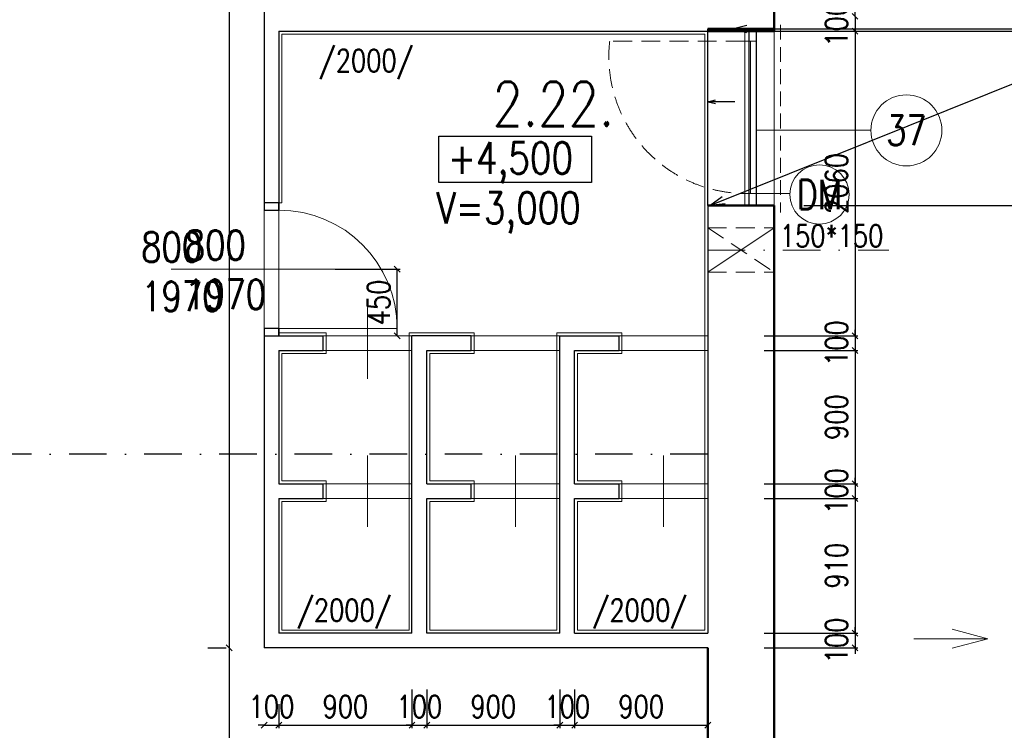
# Model space of a CAD drawing. Header units: millimetres. Extents: x -238874 to 551972, y -298952 to 658415.
# Tile 203 of 256: x 22465 to 29123, y 161723 to 166528. Entities that reach past the tile are written whole.
import ezdxf
from ezdxf.enums import TextEntityAlignment as Align

# ---------------------------------------------------------------- set-up
doc = ezdxf.new("R2010")
doc.units = ezdxf.units.MM
doc.header["$LTSCALE"] = 20
for name, pattern in [('DASHED', [0.75, 0.5, -0.25]), ('HIDDEN', [9.525, 6.35, -3.175]), ('ČERCHOVANÁ', [25.4, 12.7, -6.35, 0, -6.35])]:
    doc.linetypes.add(name, pattern=pattern)
for name, color, linetype in [('00_HEDVIKA _KRESBA', 1, 'Continuous'), ('CZ', 255, 'Continuous'), ('KOTY', 8, 'Continuous'), ('OSYSTAVBA', 101, 'ČERCHOVANÁ'), ('ZDP', 50, 'Continuous')]:
    doc.layers.add(name, color=color, linetype=linetype)
doc.layers.add('00_HEDVIKA_DEMOLICE', color=2, linetype='Continuous', lineweight=30, transparency=0.3)
doc.layers.add('CKOKNA OTEVÍRÁNÍ', color=51, linetype='HIDDEN', lineweight=18, transparency=0.5)
for name, color, linetype, lineweight in [('00_HEDVIKA_OBRYS', 1, 'Continuous', 50), ('CKBUBLINY', 1, 'Continuous', 18), ('CKBUBLINY DEMOLICE', 4, 'Continuous', 18), ('CKBUBLINY_POPIS', 3, 'Continuous', 25), ('CKKOTY', 3, 'Continuous', 18), ('CKOKNA', 30, 'Continuous', 18), ('CKSYMBOLY', 21, 'Continuous', 25), ('CKTEXTY_MALE', 140, 'Continuous', 18), ('HEDVIKA_OKNA_PARAPET', 70, 'Continuous', 18), ('NOSNÉ', 8, 'Continuous', 50), ('PRUCHODY', 7, 'Continuous', 18)]:
    doc.layers.add(name, color=color, linetype=linetype, lineweight=lineweight)
doc.styles.add('SIMPLEX', font='SIMPLEX.shx', dxfattribs={"width": 0.8, "bigfont": 'CAD13.shx'})
doc.styles.get("Standard").update_dxf_attribs({"font": 'simplex.shx', "width": 0.8})
doc.dimstyles.new('CADKON', dxfattribs={"dimscale": 100, "dimtxt": 2, "dimasz": 1.5, "dimexe": 0, "dimexo": 2, "dimgap": 0.6, "dimtad": 1, "dimrnd": 1, "dimtxsty": 'Standard', "dimblk1": 'OBLIQUE', "dimblk2": 'OBLIQUE', "dimsah": 1, "dimcen": 2.5, "dimadec": 1, "dimazin": 2, "dimtfac": 1, "dimtix": 1, "dimtmove": 2, "dimatfit": 3, "dimldrblk": 'OPEN30', "dimfxl": 5, "dimtfill": 1, "dimtolj": 1, "dimarcsym": 0})
doc.dimstyles.new('CKA', dxfattribs={"dimtxt": 200, "dimasz": 40, "dimexe": 20, "dimexo": 0.2, "dimgap": 50, "dimtad": 1, "dimdec": 0, "dimrnd": 1, "dimzin": 0, "dimdsep": 46, "dimtxsty": 'Standard', "dimblk1": 'OBLIQUE', "dimblk2": 'OBLIQUE', "dimsah": 1, "dimcen": 0.09, "dimclrd": 253, "dimclre": 253, "dimclrt": 253, "dimadec": 0, "dimazin": 0, "dimtfac": 1, "dimtdec": 0, "dimtix": 1, "dimtmove": 2, "dimatfit": 3, "dimfxl": 1, "dimtolj": 1, "dimtzin": 0, "dimarcsym": 0})

# ---------------------------------------------------------------- blocks, each defined once
blk = doc.blocks.new('_OBLIQUE')
at = {"color": 0, "linetype": 'ByBlock'}
blk.add_line((-0.5, -0.5), (0.5, 0.5), dxfattribs=at)
blk = doc.blocks.new('*D1473')
at = {"layer": 'DEFPOINTS', "color": 0, "transparency": 16777216}
for p in [(23882.3, 172880.9), (23882.3, 162280.9), (24118, 162280.9)]:
    blk.add_point(p, dxfattribs=at)
at = {"layer": 'KOTY', "lineweight": -2, "transparency": 16777216}
for p, q in [((23882.3, 172880.9), (23882.3, 162280.9)), ((23737.2, 162280.9), (23862.3, 162280.9))]:
    blk.add_line(p, q, dxfattribs=at)
at = {"layer": 'KOTY', "lineweight": -2, "transparency": 16777216, "xscale": 40, "yscale": 40, "zscale": 40}
for p, rotation in [((23882.3, 172880.9), 90), ((23882.3, 162280.9), 270)]:
    blk.add_blockref('_OBLIQUE', p, dxfattribs=dict(at, rotation=rotation))
at = {"layer": 'KOTY', "transparency": 16777216, "insert": (23757.3, 167580.9), "char_height": 150, "attachment_point": 5, "rotation": 90, "style": 'SIMPLEX'}
blk.add_mtext('\\A1;10600', dxfattribs=at)
blk = doc.blocks.new('*D1474')
at = {"layer": 'DEFPOINTS', "color": 0, "transparency": 16777216}
for p in [(27568, 165270.9), (31507.2, 165270.9), (27568, 160990.9)]:
    blk.add_point(p, dxfattribs=at)
at = {"layer": 'KOTY', "lineweight": -2, "transparency": 16777216}
for p, q in [((27948.7, 165270.9), (31527.2, 165270.9)), ((31507.2, 160990.9), (31507.2, 165270.9))]:
    blk.add_line(p, q, dxfattribs=at)
at = {"layer": 'KOTY', "lineweight": -2, "transparency": 16777216, "xscale": 40, "yscale": 40, "zscale": 40}
for p, rotation in [((31507.2, 165270.9), 90), ((31507.2, 160990.9), 270)]:
    blk.add_blockref('_OBLIQUE', p, dxfattribs=dict(at, rotation=rotation))
at = {"layer": 'KOTY', "transparency": 16777216, "insert": (31382.2, 163130.9), "char_height": 150, "attachment_point": 5, "rotation": 90, "style": 'SIMPLEX'}
blk.add_mtext('\\A1;4280', dxfattribs=at)
blk = doc.blocks.new('*D1475')
at = {"layer": 'DEFPOINTS', "color": 0, "transparency": 16777216}
for p in [(27118, 163290.9), (27118, 162380.9), (28113.7, 162380.9)]:
    blk.add_point(p, dxfattribs=at)
at = {"layer": 'KOTY', "lineweight": -2, "transparency": 16777216}
for p, q in [((28113.7, 163290.9), (28113.7, 162380.9)), ((27498.7, 162380.9), (28133.7, 162380.9))]:
    blk.add_line(p, q, dxfattribs=at)
at = {"layer": 'KOTY', "lineweight": -2, "transparency": 16777216, "xscale": 40, "yscale": 40, "zscale": 40}
for p, rotation in [((28113.7, 163290.9), 90), ((28113.7, 162380.9), 270)]:
    blk.add_blockref('_OBLIQUE', p, dxfattribs=dict(at, rotation=rotation))
at = {"layer": 'KOTY', "transparency": 16777216, "insert": (27988.7, 162835.9), "char_height": 150, "attachment_point": 5, "rotation": 90, "style": 'SIMPLEX'}
blk.add_mtext('\\A1;910', dxfattribs=at)
blk = doc.blocks.new('*D1505')
at = {"layer": 'DEFPOINTS', "color": 0, "transparency": 16777216}
for p in [(27118, 162380.9), (27118, 162280.9), (28113.7, 162280.9)]:
    blk.add_point(p, dxfattribs=at)
at = {"layer": 'KOTY', "lineweight": -2, "transparency": 16777216}
for p, q in [((28113.7, 162380.9), (28113.7, 162420.9)), ((28113.7, 162380.9), (28113.7, 162280.9)), ((27498.7, 162280.9), (28133.7, 162280.9)), ((28113.7, 162280.9), (28113.7, 162240.9))]:
    blk.add_line(p, q, dxfattribs=at)
at = {"layer": 'KOTY', "lineweight": -2, "transparency": 16777216, "xscale": 40, "yscale": 40, "zscale": 40}
for p, rotation in [((28113.7, 162380.9), 270), ((28113.7, 162280.9), 90)]:
    blk.add_blockref('_OBLIQUE', p, dxfattribs=dict(at, rotation=rotation))
at = {"layer": 'KOTY', "transparency": 16777216, "insert": (27988.7, 162330.9), "char_height": 150, "attachment_point": 5, "rotation": 90, "style": 'SIMPLEX'}
blk.add_mtext('\\A1;100', dxfattribs=at)
blk = doc.blocks.new('*D1506')
at = {"layer": 'DEFPOINTS', "color": 0, "transparency": 16777216}
for p in [(24118, 162280.9), (23882.3, 159000.9), (27118, 159000.9)]:
    blk.add_point(p, dxfattribs=at)
at = {"layer": 'KOTY', "lineweight": -2, "transparency": 16777216}
for p, q in [((23882.3, 162280.9), (23882.3, 159000.9)), ((26737.2, 159000.9), (23862.3, 159000.9))]:
    blk.add_line(p, q, dxfattribs=at)
at = {"layer": 'KOTY', "lineweight": -2, "transparency": 16777216, "xscale": 40, "yscale": 40, "zscale": 40}
for p, rotation in [((23882.3, 162280.9), 90), ((23882.3, 159000.9), 270)]:
    blk.add_blockref('_OBLIQUE', p, dxfattribs=dict(at, rotation=rotation))
at = {"layer": 'KOTY', "transparency": 16777216, "insert": (23757.3, 160640.9), "char_height": 150, "attachment_point": 5, "rotation": 90, "style": 'SIMPLEX'}
blk.add_mtext('\\A1;3280', dxfattribs=at)
blk = doc.blocks.new('*D1510')
at = {"layer": 'DEFPOINTS', "color": 0, "transparency": 16777216}
for p in [(26118, 162380.9), (26218, 162380.9), (26218, 161758.7)]:
    blk.add_point(p, dxfattribs=at)
at = {"layer": 'KOTY', "lineweight": -2, "transparency": 16777216}
for p, q in [((26218, 162000.1), (26218, 161738.7)), ((26118, 161758.7), (26078, 161758.7)), ((26118, 161758.7), (26218, 161758.7)), ((26218, 161758.7), (26258, 161758.7))]:
    blk.add_line(p, q, dxfattribs=at)
at = {"layer": 'KOTY', "lineweight": -2, "transparency": 16777216, "xscale": 40, "yscale": 40, "zscale": 40}
blk.add_blockref('_OBLIQUE', (26118, 161758.7), dxfattribs=at)
at = {"layer": 'KOTY', "lineweight": -2, "transparency": 16777216, "xscale": 40, "yscale": 40, "zscale": 40, "rotation": 180}
blk.add_blockref('_OBLIQUE', (26218, 161758.7), dxfattribs=at)
at = {"layer": 'KOTY', "transparency": 16777216, "insert": (26168, 161883.7), "char_height": 150, "attachment_point": 5, "style": 'SIMPLEX'}
blk.add_mtext('\\A1;100', dxfattribs=at)
blk = doc.blocks.new('*D1511')
at = {"layer": 'DEFPOINTS', "color": 0, "transparency": 16777216}
for p in [(24118, 162280.9), (24218, 162280.9), (24218, 161758.7)]:
    blk.add_point(p, dxfattribs=at)
at = {"layer": 'KOTY', "lineweight": -2, "transparency": 16777216}
for p, q in [((24218, 161900.1), (24218, 161738.7)), ((24118, 161758.7), (24078, 161758.7)), ((24118, 161758.7), (24218, 161758.7)), ((24218, 161758.7), (24258, 161758.7))]:
    blk.add_line(p, q, dxfattribs=at)
at = {"layer": 'KOTY', "lineweight": -2, "transparency": 16777216, "xscale": 40, "yscale": 40, "zscale": 40}
blk.add_blockref('_OBLIQUE', (24118, 161758.7), dxfattribs=at)
at = {"layer": 'KOTY', "lineweight": -2, "transparency": 16777216, "xscale": 40, "yscale": 40, "zscale": 40, "rotation": 180}
blk.add_blockref('_OBLIQUE', (24218, 161758.7), dxfattribs=at)
at = {"layer": 'KOTY', "transparency": 16777216, "insert": (24168, 161883.7), "char_height": 150, "attachment_point": 5, "style": 'SIMPLEX'}
blk.add_mtext('\\A1;100', dxfattribs=at)
blk = doc.blocks.new('*D1512')
at = {"layer": 'DEFPOINTS', "color": 0, "transparency": 16777216}
for p in [(25118, 162380.9), (24218, 162280.9), (25118, 161758.7)]:
    blk.add_point(p, dxfattribs=at)
at = {"layer": 'KOTY', "lineweight": -2, "transparency": 16777216}
for p, q in [((25118, 162000.1), (25118, 161738.7)), ((24218, 161758.7), (25118, 161758.7))]:
    blk.add_line(p, q, dxfattribs=at)
at = {"layer": 'KOTY', "lineweight": -2, "transparency": 16777216, "xscale": 40, "yscale": 40, "zscale": 40, "rotation": 180}
blk.add_blockref('_OBLIQUE', (24218, 161758.7), dxfattribs=at)
at = {"layer": 'KOTY', "lineweight": -2, "transparency": 16777216, "xscale": 40, "yscale": 40, "zscale": 40}
blk.add_blockref('_OBLIQUE', (25118, 161758.7), dxfattribs=at)
at = {"layer": 'KOTY', "transparency": 16777216, "insert": (24668, 161883.7), "char_height": 150, "attachment_point": 5, "style": 'SIMPLEX'}
blk.add_mtext('\\A1;900', dxfattribs=at)
blk = doc.blocks.new('*D1513')
at = {"layer": 'DEFPOINTS', "color": 0, "transparency": 16777216}
for p in [(25118, 162380.9), (25218, 162380.9), (25218, 161758.7)]:
    blk.add_point(p, dxfattribs=at)
at = {"layer": 'KOTY', "lineweight": -2, "transparency": 16777216}
for p, q in [((25218, 162000.1), (25218, 161738.7)), ((25118, 161758.7), (25078, 161758.7)), ((25118, 161758.7), (25218, 161758.7)), ((25218, 161758.7), (25258, 161758.7))]:
    blk.add_line(p, q, dxfattribs=at)
at = {"layer": 'KOTY', "lineweight": -2, "transparency": 16777216, "xscale": 40, "yscale": 40, "zscale": 40}
blk.add_blockref('_OBLIQUE', (25118, 161758.7), dxfattribs=at)
at = {"layer": 'KOTY', "lineweight": -2, "transparency": 16777216, "xscale": 40, "yscale": 40, "zscale": 40, "rotation": 180}
blk.add_blockref('_OBLIQUE', (25218, 161758.7), dxfattribs=at)
at = {"layer": 'KOTY', "transparency": 16777216, "insert": (25168, 161883.7), "char_height": 150, "attachment_point": 5, "style": 'SIMPLEX'}
blk.add_mtext('\\A1;100', dxfattribs=at)
blk = doc.blocks.new('*D1514')
at = {"layer": 'DEFPOINTS', "color": 0, "transparency": 16777216}
for p in [(25218, 162380.9), (26118, 162380.9), (26118, 161758.7)]:
    blk.add_point(p, dxfattribs=at)
at = {"layer": 'KOTY', "lineweight": -2, "transparency": 16777216}
for p, q in [((26118, 162000.1), (26118, 161738.7)), ((25218, 161758.7), (26118, 161758.7))]:
    blk.add_line(p, q, dxfattribs=at)
at = {"layer": 'KOTY', "lineweight": -2, "transparency": 16777216, "xscale": 40, "yscale": 40, "zscale": 40, "rotation": 180}
blk.add_blockref('_OBLIQUE', (25218, 161758.7), dxfattribs=at)
at = {"layer": 'KOTY', "lineweight": -2, "transparency": 16777216, "xscale": 40, "yscale": 40, "zscale": 40}
blk.add_blockref('_OBLIQUE', (26118, 161758.7), dxfattribs=at)
at = {"layer": 'KOTY', "transparency": 16777216, "insert": (25668, 161883.7), "char_height": 150, "attachment_point": 5, "style": 'SIMPLEX'}
blk.add_mtext('\\A1;900', dxfattribs=at)
blk = doc.blocks.new('*D1515')
at = {"layer": 'DEFPOINTS', "color": 0, "transparency": 16777216}
for p in [(26218, 162380.9), (27118, 162380.9), (27118, 161758.7)]:
    blk.add_point(p, dxfattribs=at)
at = {"layer": 'KOTY', "lineweight": -2, "transparency": 16777216}
for p, q in [((27118, 162000.1), (27118, 161738.7)), ((26218, 161758.7), (27118, 161758.7))]:
    blk.add_line(p, q, dxfattribs=at)
at = {"layer": 'KOTY', "lineweight": -2, "transparency": 16777216, "xscale": 40, "yscale": 40, "zscale": 40, "rotation": 180}
blk.add_blockref('_OBLIQUE', (26218, 161758.7), dxfattribs=at)
at = {"layer": 'KOTY', "lineweight": -2, "transparency": 16777216, "xscale": 40, "yscale": 40, "zscale": 40}
blk.add_blockref('_OBLIQUE', (27118, 161758.7), dxfattribs=at)
at = {"layer": 'KOTY', "transparency": 16777216, "insert": (26668, 161883.7), "char_height": 150, "attachment_point": 5, "style": 'SIMPLEX'}
blk.add_mtext('\\A1;900', dxfattribs=at)
blk = doc.blocks.new('*D1714')
at = {"layer": 'DEFPOINTS', "color": 0, "transparency": 16777216}
for p in [(27118, 166450.9), (27118, 164390.9), (28113.7, 164390.9)]:
    blk.add_point(p, dxfattribs=at)
at = {"layer": 'KOTY', "lineweight": -2, "transparency": 16777216}
for p, q in [((28113.7, 166450.9), (28113.7, 164390.9)), ((27498.7, 164390.9), (28133.7, 164390.9))]:
    blk.add_line(p, q, dxfattribs=at)
at = {"layer": 'KOTY', "lineweight": -2, "transparency": 16777216, "xscale": 40, "yscale": 40, "zscale": 40}
for p, rotation in [((28113.7, 166450.9), 90), ((28113.7, 164390.9), 270)]:
    blk.add_blockref('_OBLIQUE', p, dxfattribs=dict(at, rotation=rotation))
at = {"layer": 'KOTY', "transparency": 16777216, "insert": (27988.7, 165420.9), "char_height": 150, "attachment_point": 5, "rotation": 90, "style": 'SIMPLEX'}
blk.add_mtext('\\A1;2060', dxfattribs=at)
blk = doc.blocks.new('*D1715')
at = {"layer": 'DEFPOINTS', "color": 0, "transparency": 16777216}
for p in [(27118, 164390.9), (27118, 164290.9), (28113.7, 164290.9)]:
    blk.add_point(p, dxfattribs=at)
at = {"layer": 'KOTY', "lineweight": -2, "transparency": 16777216}
for p, q in [((28113.7, 164390.9), (28113.7, 164430.9)), ((28113.7, 164390.9), (28113.7, 164290.9)), ((27498.7, 164290.9), (28133.7, 164290.9)), ((28113.7, 164290.9), (28113.7, 164250.9))]:
    blk.add_line(p, q, dxfattribs=at)
at = {"layer": 'KOTY', "lineweight": -2, "transparency": 16777216, "xscale": 40, "yscale": 40, "zscale": 40}
for p, rotation in [((28113.7, 164390.9), 270), ((28113.7, 164290.9), 90)]:
    blk.add_blockref('_OBLIQUE', p, dxfattribs=dict(at, rotation=rotation))
at = {"layer": 'KOTY', "transparency": 16777216, "insert": (27988.7, 164340.9), "char_height": 150, "attachment_point": 5, "rotation": 90, "style": 'SIMPLEX'}
blk.add_mtext('\\A1;100', dxfattribs=at)
blk = doc.blocks.new('*D1716')
at = {"layer": 'DEFPOINTS', "color": 0, "transparency": 16777216}
for p in [(27118, 163390.9), (27118, 163290.9), (28113.7, 163290.9)]:
    blk.add_point(p, dxfattribs=at)
at = {"layer": 'KOTY', "lineweight": -2, "transparency": 16777216}
for p, q in [((28113.7, 163390.9), (28113.7, 163430.9)), ((28113.7, 163390.9), (28113.7, 163290.9)), ((27498.7, 163290.9), (28133.7, 163290.9)), ((28113.7, 163290.9), (28113.7, 163250.9))]:
    blk.add_line(p, q, dxfattribs=at)
at = {"layer": 'KOTY', "lineweight": -2, "transparency": 16777216, "xscale": 40, "yscale": 40, "zscale": 40}
for p, rotation in [((28113.7, 163390.9), 270), ((28113.7, 163290.9), 90)]:
    blk.add_blockref('_OBLIQUE', p, dxfattribs=dict(at, rotation=rotation))
at = {"layer": 'KOTY', "transparency": 16777216, "insert": (27988.7, 163340.9), "char_height": 150, "attachment_point": 5, "rotation": 90, "style": 'SIMPLEX'}
blk.add_mtext('\\A1;100', dxfattribs=at)
blk = doc.blocks.new('*D1717')
at = {"layer": 'DEFPOINTS', "color": 0, "transparency": 16777216}
for p in [(27118, 164290.9), (27118, 163390.9), (28113.7, 163390.9)]:
    blk.add_point(p, dxfattribs=at)
at = {"layer": 'KOTY', "lineweight": -2, "transparency": 16777216}
for p, q in [((28113.7, 164290.9), (28113.7, 163390.9)), ((27498.7, 163390.9), (28133.7, 163390.9))]:
    blk.add_line(p, q, dxfattribs=at)
at = {"layer": 'KOTY', "lineweight": -2, "transparency": 16777216, "xscale": 40, "yscale": 40, "zscale": 40}
for p, rotation in [((28113.7, 164290.9), 90), ((28113.7, 163390.9), 270)]:
    blk.add_blockref('_OBLIQUE', p, dxfattribs=dict(at, rotation=rotation))
at = {"layer": 'KOTY', "transparency": 16777216, "insert": (27988.7, 163840.9), "char_height": 150, "attachment_point": 5, "rotation": 90, "style": 'SIMPLEX'}
blk.add_mtext('\\A1;900', dxfattribs=at)
blk = doc.blocks.new('*D1718')
at = {"layer": 'DEFPOINTS', "color": 0, "transparency": 16777216}
for p in [(27118, 166550.9), (27118, 166450.9), (28113.7, 166450.9)]:
    blk.add_point(p, dxfattribs=at)
at = {"layer": 'KOTY', "lineweight": -2, "transparency": 16777216}
for p, q in [((28113.7, 166550.9), (28113.7, 166590.9)), ((28113.7, 166550.9), (28113.7, 166450.9)), ((27498.7, 166450.9), (28133.7, 166450.9)), ((28113.7, 166450.9), (28113.7, 166410.9))]:
    blk.add_line(p, q, dxfattribs=at)
at = {"layer": 'KOTY', "lineweight": -2, "transparency": 16777216, "xscale": 40, "yscale": 40, "zscale": 40}
for p, rotation in [((28113.7, 166550.9), 270), ((28113.7, 166450.9), 90)]:
    blk.add_blockref('_OBLIQUE', p, dxfattribs=dict(at, rotation=rotation))
at = {"layer": 'KOTY', "transparency": 16777216, "insert": (27988.7, 166500.9), "char_height": 150, "attachment_point": 5, "rotation": 90, "style": 'SIMPLEX'}
blk.add_mtext('\\A1;100', dxfattribs=at)
blk = doc.blocks.new('*D1719')
at = {"layer": 'DEFPOINTS', "color": 0, "transparency": 16777216}
for p in [(27568, 166986), (27118, 166550.9), (27568, 166450.9)]:
    blk.add_point(p, dxfattribs=at)
at = {"layer": 'KOTY', "lineweight": -2, "transparency": 16777216}
for p, q in [((27118, 166986), (27568, 166986)), ((27568, 166831.6), (27568, 167006))]:
    blk.add_line(p, q, dxfattribs=at)
at = {"layer": 'KOTY', "lineweight": -2, "transparency": 16777216, "xscale": 40, "yscale": 40, "zscale": 40, "rotation": 180}
blk.add_blockref('_OBLIQUE', (27118, 166986), dxfattribs=at)
at = {"layer": 'KOTY', "lineweight": -2, "transparency": 16777216, "xscale": 40, "yscale": 40, "zscale": 40}
blk.add_blockref('_OBLIQUE', (27568, 166986), dxfattribs=at)
at = {"layer": 'KOTY', "transparency": 16777216, "insert": (27343, 167111), "char_height": 150, "attachment_point": 5, "style": 'SIMPLEX'}
blk.add_mtext('\\A1;450', dxfattribs=at)
blk = doc.blocks.new('*D1721')
at = {"layer": 'DEFPOINTS', "color": 0, "transparency": 16777216}
for p in [(24218, 164840.9), (25018, 164840.9), (24218, 164390.9)]:
    blk.add_point(p, dxfattribs=at)
at = {"layer": 'KOTY', "lineweight": -2, "transparency": 16777216}
for p, q in [((24598.7, 164840.9), (25038, 164840.9)), ((25018, 164390.9), (25018, 164840.9))]:
    blk.add_line(p, q, dxfattribs=at)
at = {"layer": 'KOTY', "lineweight": -2, "transparency": 16777216, "xscale": 40, "yscale": 40, "zscale": 40}
for p, rotation in [((25018, 164840.9), 90), ((25018, 164390.9), 270)]:
    blk.add_blockref('_OBLIQUE', p, dxfattribs=dict(at, rotation=rotation))
at = {"layer": 'KOTY', "transparency": 16777216, "insert": (24893, 164615.9), "char_height": 150, "attachment_point": 5, "rotation": 90, "style": 'SIMPLEX'}
blk.add_mtext('\\A1;450', dxfattribs=at)
blk = doc.blocks.new('*D1723')
at = {"layer": 'CKKOTY', "color": 0, "lineweight": -2, "transparency": 16777216}
for p, q in [((27768, 166450.9), (31507.2, 166450.9)), ((31507.2, 165270.9), (31507.2, 166450.9)), ((27768, 165270.9), (31507.2, 165270.9))]:
    blk.add_line(p, q, dxfattribs=at)
at = {"layer": 'DEFPOINTS', "color": 0, "transparency": 16777216}
for p in [(27568, 166450.9), (31507.2, 166450.9), (27568, 165270.9)]:
    blk.add_point(p, dxfattribs=at)
at = {"layer": 'CKKOTY', "color": 0, "lineweight": -2, "transparency": 16777216, "xscale": 150, "yscale": 150, "zscale": 150}
for p, rotation in [((31507.2, 166450.9), 90), ((31507.2, 165270.9), 270)]:
    blk.add_blockref('_OBLIQUE', p, dxfattribs=dict(at, rotation=rotation))
at = {"layer": 'CKKOTY', "color": 0, "transparency": 16777216, "insert": (31347.2, 165860.9), "char_height": 200, "attachment_point": 5, "rotation": 90, "bg_fill": 3, "box_fill_scale": 1.1, "bg_fill_color": 256, "bg_fill_true_color": 13158600, "bg_fill_transparency": 0}
blk.add_mtext('\\A1;1200', dxfattribs=at)
blk = doc.blocks.new('_Open30')
at = {"color": 0, "lineweight": -2}
for p, q in [((-1, 0.268), (0, 0)), ((0, 0), (-1, -0.268)), ((0, 0), (-1, 0))]:
    blk.add_line(p, q, dxfattribs=at)
blk = doc.blocks.new('*D1724')
at = {"layer": 'DEFPOINTS', "color": 0, "transparency": 16777216}
for p in [(27568, 168020.9), (31507.2, 168020.9), (27568, 166450.9)]:
    blk.add_point(p, dxfattribs=at)
at = {"layer": 'KOTY', "lineweight": -2, "transparency": 16777216}
for p, q in [((27948.7, 168020.9), (31527.2, 168020.9)), ((31507.2, 166450.9), (31507.2, 168020.9))]:
    blk.add_line(p, q, dxfattribs=at)
at = {"layer": 'KOTY', "lineweight": -2, "transparency": 16777216, "xscale": 40, "yscale": 40, "zscale": 40}
for p, rotation in [((31507.2, 168020.9), 90), ((31507.2, 166450.9), 270)]:
    blk.add_blockref('_OBLIQUE', p, dxfattribs=dict(at, rotation=rotation))
at = {"layer": 'KOTY', "transparency": 16777216, "insert": (31382.2, 167235.9), "char_height": 150, "attachment_point": 5, "rotation": 90, "style": 'SIMPLEX'}
blk.add_mtext('\\A1;1570', dxfattribs=at)
blk = doc.blocks.new('*U3302')
at = {"color": 0, "linetype": 'ByBlock', "lineweight": -2}
for p, q in [((-225, 0), (-80, 0)), ((225, 0), (103, 30)), ((225, 0), (103, -30)), ((-80, 0), (27, 0)), ((27, 0), (225, 0))]:
    blk.add_line(p, q, dxfattribs=at)
at = {"color": 0, "linetype": 'Continuous', "lineweight": -2, "flags": 8}
blk.add_attdef('SPÁD', text='', height=100, dxfattribs=at).set_placement((0, 40), align=Align.CENTER)
blk = doc.blocks.new('CK_BUBBLE_1_0_0')
at = {"color": 0, "linetype": 'ByBlock', "lineweight": -2}
blk.add_circle((0, 0), 1, dxfattribs=at)

msp = doc.modelspace()

# ---------------------------------------------------------------- linework, layer by layer
at = {"layer": '00_HEDVIKA _KRESBA'}
msp.add_line((27117.962, 165270.863), (27117.962, 166465.863), dxfattribs=at)
at = {"layer": '00_HEDVIKA_DEMOLICE'}
for p, q in [((27397.962, 165270.863), (27397.962, 166450.863)), ((27447.962, 165270.863), (27447.962, 166450.863))]:
    msp.add_line(p, q, dxfattribs=at)
at = {"layer": '00_HEDVIKA_OBRYS'}
for points in [[(27447.962, 166465.863), (27117.962, 166465.863)], [(27447.962, 165270.863), (27117.962, 165270.863)]]:
    msp.add_lwpolyline(points, dxfattribs=at)
at = {"layer": 'CKOKNA'}
for p, q in [((27367.962, 166383.863), (27367.962, 166465.863)), ((27447.962, 166465.863), (27367.962, 166465.863)), ((27447.962, 166383.863), (27447.962, 166465.863)), ((27367.962, 165352.863), (27367.962, 166383.863)), ((27447.962, 166383.863), (27367.962, 166383.863)), ((27407.962, 165352.863), (27407.962, 166383.863)), ((27447.962, 165352.863), (27447.962, 166383.863)), ((27447.962, 165352.863), (27367.962, 165352.863)), ((27367.962, 165352.863), (27367.962, 165270.863)), ((27447.962, 165352.863), (27447.962, 165270.863)), ((27447.962, 165270.863), (27367.962, 165270.863))]:
    msp.add_line(p, q, dxfattribs=at)
at = {"layer": 'CKOKNA OTEVÍRÁNÍ'}
msp.add_line((27367.962, 166383.863), (26455.126, 166383.863), dxfattribs=at)
msp.add_arc((27375.815, 166279.424), 926.594, 173.5282753, 269.5143926, dxfattribs=at)
at = {"layer": 'CZ', "color": 7}
msp.add_lwpolyline([(25298.829, 165740.33), (26332.313, 165740.33), (26332.313, 165427.859), (25298.829, 165427.859)], close=True, dxfattribs=at)
at = {"layer": 'HEDVIKA_OKNA_PARAPET'}
for p, q in [((27117.962, 165270.863), (27117.962, 166465.863)), ((27117.962, 165270.863), (27117.962, 166450.863)), ((27117.962, 166450.863), (27117.962, 165270.863))]:
    msp.add_line(p, q, dxfattribs=at)
at = {"layer": 'NOSNÉ'}
for p, q in [((27567.962, 175940.863), (27567.962, 166450.863)), ((27382.962, 166465.863), (27117.962, 166465.863)), ((27117.962, 166450.863), (27567.962, 166450.863)), ((27117.962, 165270.863), (27567.962, 165270.863)), ((27117.962, 165270.863), (27382.962, 165270.863)), ((27567.962, 165270.863), (27567.962, 160990.863)), ((27117.962, 162280.863), (27117.962, 160990.863))]:
    msp.add_line(p, q, dxfattribs=at)
at = {"layer": 'OSYSTAVBA', "linetype": 'ČERCHOVANÁ'}
msp.add_line((27117.962, 163590.863), (17387.962, 163590.863), dxfattribs=at)
at = {"layer": 'PRUCHODY'}
for p, q in [((27567.962, 169550.863), (27567.962, 163800.863)), ((27117.962, 166465.863), (27132.962, 166465.863)), ((27117.962, 166450.863), (27567.962, 166450.863)), ((24237.962, 166430.863), (27097.962, 166430.863)), ((24237.962, 166430.863), (24237.962, 165290.863)), ((27097.962, 166430.863), (27097.962, 162400.863)), ((24117.962, 165290.863), (24237.962, 165290.863)), ((27117.962, 165270.863), (27132.962, 165270.863)), ((24117.962, 165240.863), (24117.962, 164440.863)), ((24117.962, 165240.863), (24217.962, 165240.863)), ((24117.962, 165240.863), (24217.962, 165240.863)), ((24217.962, 164440.863), (24217.962, 165240.863)), ((27117.962, 164820.863), (27567.962, 165120.863)), ((23490.739, 164840.863), (24838.196, 164840.863)), ((24817.962, 164582.561), (24817.962, 164099.165)), ((24117.962, 164440.863), (24817.962, 164440.863)), ((24117.962, 164440.863), (25017.962, 164440.863)), ((24117.962, 164390.863), (24217.962, 164390.863)), ((24217.962, 164410.863), (24537.962, 164410.863)), ((24517.962, 164390.863), (25117.962, 164390.863)), ((24537.962, 164270.863), (24537.962, 164410.863)), ((25097.962, 162400.863), (25097.962, 164410.863)), ((25097.962, 164410.863), (25537.962, 164410.863)), ((25517.962, 164390.863), (26117.962, 164390.863)), ((25537.962, 164270.863), (25537.962, 164410.863)), ((26097.962, 162400.863), (26097.962, 164410.863)), ((26097.962, 164410.863), (26537.962, 164410.863)), ((26517.962, 164390.863), (27117.962, 164390.863)), ((26537.962, 164270.863), (26537.962, 164410.863)), ((24237.962, 164270.863), (24537.962, 164270.863)), ((24237.962, 164270.863), (24237.962, 163410.863)), ((24517.962, 164290.863), (25117.962, 164290.863)), ((25237.962, 164270.863), (25537.962, 164270.863)), ((25237.962, 163410.863), (25237.962, 164270.863)), ((25517.962, 164290.863), (26117.962, 164290.863)), ((26237.962, 164270.863), (26537.962, 164270.863)), ((26237.962, 163410.863), (26237.962, 164270.863)), ((26517.962, 164290.863), (27117.962, 164290.863)), ((24817.962, 163582.561), (24817.962, 163099.165)), ((25817.962, 163582.561), (25817.962, 163099.165)), ((26817.962, 163582.561), (26817.962, 163099.165)), ((24237.962, 163410.863), (24537.962, 163410.863)), ((24517.962, 163390.863), (25117.962, 163390.863)), ((24537.962, 163270.863), (24537.962, 163410.863)), ((25117.962, 163290.863), (25117.962, 163390.863)), ((25237.962, 163410.863), (25537.962, 163410.863)), ((25517.962, 163390.863), (26117.962, 163390.863)), ((25537.962, 163270.863), (25537.962, 163410.863)), ((26117.962, 163290.863), (26117.962, 163390.863)), ((26237.962, 163410.863), (26537.962, 163410.863)), ((26517.962, 163390.863), (27117.962, 163390.863)), ((26537.962, 163270.863), (26537.962, 163410.863)), ((27117.962, 163290.863), (27117.962, 163390.863)), ((24237.962, 163270.863), (24237.962, 162400.863)), ((24237.962, 163270.863), (24537.962, 163270.863)), ((24517.962, 163290.863), (25117.962, 163290.863)), ((25237.962, 162400.863), (25237.962, 163270.863)), ((25237.962, 163270.863), (25537.962, 163270.863)), ((25517.962, 163290.863), (26117.962, 163290.863)), ((26237.962, 162400.863), (26237.962, 163270.863)), ((26237.962, 163270.863), (26537.962, 163270.863)), ((26517.962, 163290.863), (27117.962, 163290.863)), ((25097.962, 162400.863), (24237.962, 162400.863)), ((26097.962, 162400.863), (25237.962, 162400.863)), ((26237.962, 162400.863), (27097.962, 162400.863)), ((29012.945, 162342.472), (28770.882, 162407.332)), ((28511.74, 162342.472), (29012.945, 162342.472)), ((29012.945, 162342.472), (28770.882, 162277.611))]:
    msp.add_line(p, q, dxfattribs=at)
at = {"layer": 'PRUCHODY', "linetype": 'HIDDEN'}
for p, q in [((27117.962, 165120.863), (27567.962, 164820.863)), ((27117.962, 165120.863), (27567.962, 165120.863)), ((27117.962, 164820.863), (27567.962, 164820.863))]:
    msp.add_line(p, q, dxfattribs=at)
at = {"layer": 'PRUCHODY', "linetype": 'ČERCHOVANÁ'}
msp.add_line((27117.962, 164970.863), (28341.889, 164970.863), dxfattribs=at)
at = {"layer": 'PRUCHODY'}
msp.add_arc((24217.962, 164440.863), 800, 0, 90, dxfattribs=at)
at = {"layer": 'ZDP'}
for p, q in [((24117.962, 167760.863), (24117.962, 165240.863)), ((24217.962, 166450.863), (27117.962, 166450.863)), ((24217.962, 166450.863), (24217.962, 165240.863)), ((27117.962, 165270.863), (27117.962, 162380.863)), ((24117.962, 164440.863), (24117.962, 162280.863)), ((24217.962, 164440.863), (24217.962, 164390.863)), ((24217.962, 164390.863), (24517.962, 164390.863)), ((24517.962, 164290.863), (24517.962, 164390.863)), ((25117.962, 164290.863), (25117.962, 164390.863)), ((25517.962, 164390.863), (25117.962, 164390.863)), ((25517.962, 164290.863), (25517.962, 164390.863)), ((26117.962, 164390.863), (26517.962, 164390.863)), ((26117.962, 164290.863), (26117.962, 164390.863)), ((26517.962, 164290.863), (26517.962, 164390.863)), ((24217.962, 164290.863), (24517.962, 164290.863)), ((24217.962, 164290.863), (24217.962, 163390.863)), ((25117.962, 162380.863), (25117.962, 164290.863)), ((25217.962, 164290.863), (25517.962, 164290.863)), ((25217.962, 163390.863), (25217.962, 164290.863)), ((26117.962, 162380.863), (26117.962, 164290.863)), ((26217.962, 164290.863), (26517.962, 164290.863)), ((26217.962, 163390.863), (26217.962, 164290.863)), ((24217.962, 163390.863), (24517.962, 163390.863)), ((24517.962, 163290.863), (24517.962, 163390.863)), ((25217.962, 163390.863), (25517.962, 163390.863)), ((25517.962, 163290.863), (25517.962, 163390.863)), ((26217.962, 163390.863), (26517.962, 163390.863)), ((26517.962, 163290.863), (26517.962, 163390.863)), ((24217.962, 163290.863), (24217.962, 162380.863)), ((24217.962, 163290.863), (24517.962, 163290.863)), ((25217.962, 162380.863), (25217.962, 163290.863)), ((25217.962, 163290.863), (25517.962, 163290.863)), ((26217.962, 162380.863), (26217.962, 163290.863)), ((26217.962, 163290.863), (26517.962, 163290.863)), ((25117.962, 162380.863), (24217.962, 162380.863)), ((26117.962, 162380.863), (25217.962, 162380.863)), ((26217.962, 162380.863), (27117.962, 162380.863)), ((27117.962, 162280.863), (24117.962, 162280.863))]:
    msp.add_line(p, q, dxfattribs=at)
for points in [[(24117.962, 165240.863), (24217.962, 165240.863), (24217.962, 165290.863), (24117.962, 165290.863)], [(24117.962, 164390.863), (24217.962, 164390.863), (24217.962, 164440.863), (24117.962, 164440.863)]]:
    msp.add_lwpolyline(points, close=True, dxfattribs=at)

# ---------------------------------------------------------------- block references
at = {"layer": 'CKSYMBOLY', "xscale": -0.4, "yscale": 0.4, "zscale": 0.4}
msp.add_blockref('*U3302', (27210.579, 165973.359), dxfattribs=at)

# ---------------------------------------------------------------- texts
at = {"layer": 'CZ', "color": 6, "linetype": 'Continuous', "lineweight": 30, "insert": (25662.161, 166108.772), "char_height": 300, "width": 1830.1, "attachment_point": 1}
msp.add_mtext('2.22.', dxfattribs=at)
at = {"layer": 'CZ', "color": 7, "attachment_point": 1}
for s, insert, char_height, width in [('+4,500', (25361.718, 165699.127), 212.5, 1666.9), ('V=3,000', (25283.731, 165362.094), 212.5, 3214.5), ('150*150', (27605.713, 165141.361), 150, 831), ('800\\P1970', (23287.488, 165090.787), 200, 921.6), ('/2000/', (24341.544, 162610.807), 150, 779.2), ('/2000/', (26340.135, 162610.807), 150, 779.2)]:
    msp.add_mtext(s, dxfattribs=dict(at, insert=insert, char_height=char_height, width=width))
at = {"layer": 'KOTY', "insert": (23582.447, 164570.573), "char_height": 200, "width": 921.6, "attachment_point": 7}
msp.add_mtext('800\\P1970', dxfattribs=at)
at = {"layer": 'PRUCHODY', "insert": (24489.649, 166326.463), "char_height": 150, "width": 779.2, "attachment_point": 1}
msp.add_mtext('/2000/', dxfattribs=at)

# ---------------------------------------------------------------- dimensions: what is measured, and where the dimension line sits
at = {"layer": 'KOTY'}
for base, p1, p2, angle, text, picture, middle in [((23882.275, 162280.863), (23882.275, 172880.863), (24117.962, 162280.863), 270, '10600', '*D1473', (23757.275, 167580.863)), ((27567.962, 166986.033), (27117.962, 166550.863), (27567.962, 166450.863), 180, '450', '*D1719', (27342.962, 167111.033)), ((28113.679, 166450.863), (27117.962, 166550.863), (27117.962, 166450.863), 270, '100', '*D1718', (27988.679, 166500.863)), ((28113.679, 164390.863), (27117.962, 166450.863), (27117.962, 164390.863), 270, '2060', '*D1714', (27988.679, 165420.863)), ((31507.166, 165270.863), (27567.962, 160990.863), (27567.962, 165270.863), 270, '4280', '*D1474', (31382.166, 163130.863)), ((25017.962, 164840.863), (24217.962, 164390.863), (24217.962, 164840.863), 270, '450', '*D1721', (24892.962, 164615.863)), ((28113.679, 164290.863), (27117.962, 164390.863), (27117.962, 164290.863), 270, '100', '*D1715', (27988.679, 164340.863)), ((28113.679, 163390.863), (27117.962, 164290.863), (27117.962, 163390.863), 270, '900', '*D1717', (27988.679, 163840.863)), ((28113.679, 163290.863), (27117.962, 163390.863), (27117.962, 163290.863), 270, '100', '*D1716', (27988.679, 163340.863)), ((28113.679, 162380.863), (27117.962, 163290.863), (27117.962, 162380.863), 270, '910', '*D1475', (27988.679, 162835.863)), ((28113.679, 162280.863), (27117.962, 162380.863), (27117.962, 162280.863), 270, '100', '*D1505', (27988.679, 162330.863)), ((25117.962, 161758.652), (24217.962, 162280.863), (25117.962, 162380.863), 180, '900', '*D1512', (24667.962, 161883.652)), ((25217.962, 161758.652), (25117.962, 162380.863), (25217.962, 162380.863), 180, '100', '*D1513', (25167.962, 161883.652)), ((26117.962, 161758.652), (25217.962, 162380.863), (26117.962, 162380.863), 180, '900', '*D1514', (25667.962, 161883.652)), ((26217.962, 161758.652), (26117.962, 162380.863), (26217.962, 162380.863), 180, '100', '*D1510', (26167.962, 161883.652)), ((27117.962, 161758.652), (26217.962, 162380.863), (27117.962, 162380.863), 180, '900', '*D1515', (26667.962, 161883.652)), ((23882.275, 159000.863), (24117.962, 162280.863), (27117.962, 159000.863), 270, '3280', '*D1506', (23757.275, 160640.863)), ((24217.962, 161758.652), (24117.962, 162280.863), (24217.962, 162280.863), 180, '100', '*D1511', (24167.962, 161883.652))]:
    dim = msp.add_linear_dim(base=base, p1=p1, p2=p2, angle=angle, text=text, dimstyle='CKA', override={"dimtxt": 150, "dimexo": 380.774374, "dimtxsty": 'SIMPLEX', "dimse1": 1, "dimclrd": 256, "dimclre": 256, "dimclrt": 256}, dxfattribs=at)
    dim.commit()
    dim.dimension.update_dxf_attribs({"geometry": picture, "text_midpoint": middle})

# ---------------------------------------------------------------- next in the draw order: dimensions: what is measured, and where the dimension line sits
at = {"layer": 'CKKOTY'}
dim = msp.add_linear_dim(base=(31507.166, 166450.863), p1=(27567.962, 165270.863), p2=(27567.962, 166450.863), angle=270, text='1200', dimstyle='CADKON', dxfattribs=at)
dim.commit()
dim.dimension.update_dxf_attribs({"geometry": '*D1723', "text_midpoint": (31347.166, 165860.863)})

# ---------------------------------------------------------------- next in the draw order: linework, layer by layer
at = {"layer": 'CKBUBLINY'}
msp.add_line((28221.392, 165780.863), (27442.962, 165780.863), dxfattribs=at)
at = {"layer": 'CKBUBLINY DEMOLICE'}
msp.add_line((27673.261, 165353.316), (27442.962, 165353.316), dxfattribs=at)
at = {"layer": 'CKOKNA', "linetype": 'DASHED', "ltscale": 10}
msp.add_line((27610.052, 166493.343), (27610.052, 165224.51), dxfattribs=at)
at = {"layer": 'NOSNÉ'}
for p, q in [((27117.962, 166465.863), (27567.962, 166465.863)), ((27117.962, 166450.863), (27567.962, 166450.863)), ((27117.962, 165270.863), (27567.962, 165270.863)), ((27117.962, 165270.863), (27567.962, 165270.863))]:
    msp.add_line(p, q, dxfattribs=at)
at = {"layer": 'PRUCHODY'}
for p, q in [((27567.962, 166465.863), (27567.962, 165270.863)), ((27567.962, 165270.863), (27567.962, 166450.863))]:
    msp.add_line(p, q, dxfattribs=at)

# ---------------------------------------------------------------- next in the draw order: block references
at = {"layer": 'CKBUBLINY'}
ref = msp.add_blockref('CK_BUBBLE_1_0_0', (28461.39, 165779.975), dxfattribs=dict(at, xscale=240, yscale=240, zscale=240))
ref.add_attrib('NUM1', '37', dxfattribs={"layer": 'CKBUBLINY_POPIS', "height": 200, "width": 0.8, "flags": 8}).set_placement((28461.39, 165779.975), align=Align.MIDDLE_CENTER)
at = {"layer": 'CKBUBLINY DEMOLICE'}
ref = msp.add_blockref('CK_BUBBLE_1_0_0', (27873.261, 165346.54), dxfattribs=dict(at, xscale=200, yscale=200, zscale=200))
ref.add_attrib('NUM1', 'DM', dxfattribs={"height": 200, "width": 0.8, "flags": 8}).set_placement((27873.261, 165346.54), align=Align.MIDDLE_CENTER)

# ---------------------------------------------------------------- next in the draw order: dimensions: what is measured, and where the dimension line sits
at = {"layer": 'KOTY'}
dim = msp.add_linear_dim(base=(31507.166, 168020.863), p1=(27567.962, 166450.863), p2=(27567.962, 168020.863), angle=270, text='1570', dimstyle='CKA', override={"dimtxt": 150, "dimexo": 380.774374, "dimtxsty": 'SIMPLEX', "dimse1": 1, "dimclrd": 256, "dimclre": 256, "dimclrt": 256}, dxfattribs=at)
dim.commit()
dim.dimension.update_dxf_attribs({"geometry": '*D1724', "text_midpoint": (31382.166, 167235.863)})

# ---------------------------------------------------------------- next in the draw order: leaders
at = {"layer": 'CKTEXTY_MALE'}
for points in [[(27132.962, 165270.863), (30098.634, 166465.487)], [(27282.962, 166465.863), (30098.634, 166465.487)]]:
    msp.add_leader(points, dimstyle='CADKON', override={"dimscale": 1, "dimasz": 100, "dimtih": 0, "dimtoh": 0, "dimrnd": 0, "dimclrd": 0, "dimtix": 0, "dimtofl": 0, "dimldrblk": 'Open30'}, dxfattribs=at)

doc.saveas('drawing.dxf')
